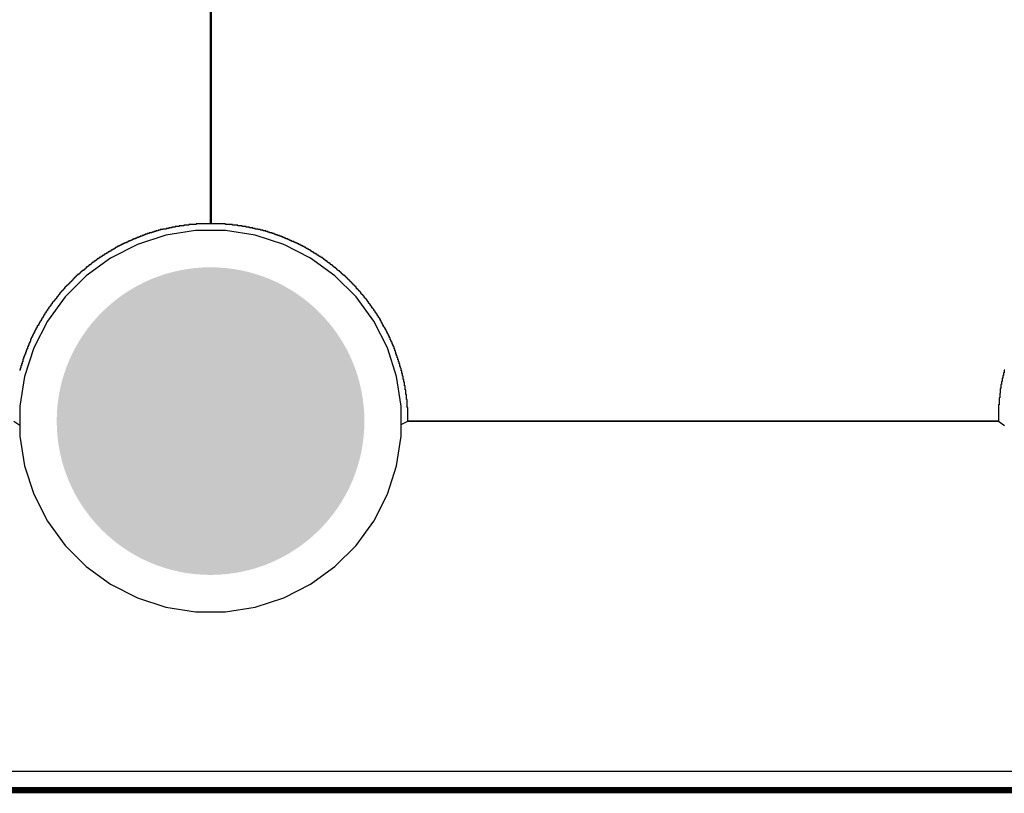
# Model space of a CAD drawing. Header units: inches. Extents: x 0 to 140, y 0 to 140.
# Tile 29 of 42: x 99 to 115, y 0 to 13. Entities that reach past the tile are written whole.
import ezdxf

# ---------------------------------------------------------------- set-up
doc = ezdxf.new("R2010")
doc.units = ezdxf.units.IN
for name, color, linetype in [('Board', 56, 'Continuous'), ('BOTTOM', 5, 'Continuous'), ('Bottom Solder', 6, 'Continuous'), ('Pad Holes', 156, 'Continuous'), ('TOP', 1, 'Continuous'), ('Top Solder', 216, 'Continuous')]:
    doc.layers.add(name, color=color, linetype=linetype)

msp = doc.modelspace()

# ---------------------------------------------------------------- hatches: boundary and pattern name
at = {"layer": 'BOTTOM'}
h = msp.add_hatch(color=5, dxfattribs=at)
edge = h.paths.add_edge_path()
edge.add_arc((102, 6), 1.5, 0, 360)
at = {"layer": 'Bottom Solder'}
h = msp.add_hatch(color=6, dxfattribs=at)
edge = h.paths.add_edge_path()
edge.add_arc((102, 6), 2.5, 0, 360)
at = {"layer": 'Pad Holes'}
h = msp.add_hatch(color=7, dxfattribs=at)
edge = h.paths.add_edge_path()
edge.add_arc((102, 6), 1.75, 0, 360)
at = {"layer": 'TOP'}
h = msp.add_hatch(color=1, dxfattribs=at)
edge = h.paths.add_edge_path()
edge.add_arc((102, 6), 1.5, 0, 360)
at = {"layer": 'Top Solder'}
h = msp.add_hatch(color=216, dxfattribs=at)
edge = h.paths.add_edge_path()
edge.add_arc((102, 6), 2.5, 0, 360)

# ---------------------------------------------------------------- linework, layer by layer
at = {"layer": 'Board', "const_width": 0.1}
msp.add_lwpolyline([(6, 0), (134, 0)], dxfattribs=at)
at = {"layer": 'BOTTOM'}
for p, q in [((101.997, 9.207), (101.997, 18.806)), ((102.008, 18.806), (102.008, 9.207)), ((101.278, 9.122), (101.225, 9.122)), ((101.225, 9.122), (101.225, 9.112)), ((101.32, 9.133), (101.278, 9.133)), ((101.278, 9.133), (101.278, 9.122)), ((101.373, 9.144), (101.32, 9.144)), ((101.32, 9.144), (101.32, 9.133)), ((101.426, 9.154), (101.373, 9.154)), ((101.373, 9.154), (101.373, 9.144)), ((101.489, 9.165), (101.426, 9.165)), ((101.426, 9.165), (101.426, 9.154)), ((101.563, 9.175), (101.489, 9.175)), ((101.489, 9.175), (101.489, 9.165)), ((101.648, 9.186), (101.563, 9.186)), ((101.563, 9.186), (101.563, 9.175)), ((101.764, 9.196), (101.648, 9.196)), ((101.648, 9.196), (101.648, 9.186)), ((102.008, 9.207), (101.764, 9.207)), ((101.764, 9.207), (101.764, 9.196)), ((102.241, 9.207), (101.997, 9.207)), ((102.241, 9.196), (102.241, 9.207)), ((102.357, 9.196), (102.241, 9.196)), ((102.357, 9.186), (102.357, 9.196)), ((102.442, 9.186), (102.357, 9.186)), ((102.442, 9.175), (102.442, 9.186)), ((102.516, 9.175), (102.442, 9.175)), ((102.516, 9.165), (102.516, 9.175)), ((102.579, 9.165), (102.516, 9.165)), ((102.579, 9.154), (102.579, 9.165)), ((102.632, 9.154), (102.579, 9.154)), ((102.632, 9.144), (102.632, 9.154)), ((102.685, 9.144), (102.632, 9.144)), ((102.685, 9.133), (102.685, 9.144)), ((102.727, 9.133), (102.685, 9.133)), ((102.727, 9.122), (102.727, 9.133)), ((102.77, 9.122), (102.727, 9.122)), ((102.77, 9.112), (102.77, 9.122)), ((100.78, 8.964), (100.748, 8.964)), ((100.748, 8.964), (100.748, 8.953)), ((100.801, 8.974), (100.78, 8.974)), ((100.78, 8.974), (100.78, 8.964)), ((100.833, 8.985), (100.801, 8.985)), ((100.801, 8.985), (100.801, 8.974)), ((100.854, 8.995), (100.833, 8.995)), ((100.833, 8.995), (100.833, 8.985)), ((100.886, 9.006), (100.854, 9.006)), ((100.854, 9.006), (100.854, 8.995)), ((100.918, 9.017), (100.886, 9.017)), ((100.886, 9.017), (100.886, 9.006)), ((100.939, 9.027), (100.918, 9.027)), ((100.918, 9.027), (100.918, 9.017)), ((100.971, 9.038), (100.939, 9.038)), ((100.939, 9.038), (100.939, 9.027)), ((101.002, 9.048), (100.971, 9.048)), ((100.971, 9.048), (100.971, 9.038)), ((101.045, 9.059), (101.002, 9.059)), ((101.002, 9.059), (101.002, 9.048)), ((101.076, 9.069), (101.045, 9.069)), ((101.045, 9.069), (101.045, 9.059)), ((101.108, 9.08), (101.076, 9.08)), ((101.076, 9.08), (101.076, 9.069)), ((101.151, 9.091), (101.108, 9.091)), ((101.108, 9.091), (101.108, 9.08)), ((101.182, 9.101), (101.151, 9.101)), ((101.151, 9.101), (101.151, 9.091)), ((101.225, 9.112), (101.182, 9.112)), ((101.182, 9.112), (101.182, 9.101)), ((102.812, 9.112), (102.77, 9.112)), ((102.812, 9.101), (102.812, 9.112)), ((102.854, 9.101), (102.812, 9.101)), ((102.854, 9.091), (102.854, 9.101)), ((102.897, 9.091), (102.854, 9.091)), ((102.897, 9.08), (102.897, 9.091)), ((102.928, 9.08), (102.897, 9.08)), ((102.928, 9.069), (102.928, 9.08)), ((102.96, 9.069), (102.928, 9.069)), ((102.96, 9.059), (102.96, 9.069)), ((103.003, 9.059), (102.96, 9.059)), ((103.003, 9.048), (103.003, 9.059)), ((103.034, 9.048), (103.003, 9.048)), ((103.034, 9.038), (103.034, 9.048)), ((103.055, 9.038), (103.034, 9.038)), ((103.055, 9.027), (103.055, 9.038)), ((103.087, 9.027), (103.055, 9.027)), ((103.087, 9.017), (103.087, 9.027)), ((103.119, 9.017), (103.087, 9.017)), ((103.119, 9.006), (103.119, 9.017)), ((103.151, 9.006), (103.119, 9.006)), ((103.151, 8.995), (103.151, 9.006)), ((103.172, 8.995), (103.151, 8.995)), ((103.172, 8.985), (103.172, 8.995)), ((103.204, 8.985), (103.172, 8.985)), ((103.204, 8.974), (103.204, 8.985)), ((103.225, 8.974), (103.204, 8.974)), ((103.225, 8.964), (103.225, 8.974)), ((103.256, 8.964), (103.225, 8.964)), ((103.256, 8.953), (103.256, 8.964)), ((100.452, 8.805), (100.431, 8.805)), ((100.431, 8.805), (100.431, 8.794)), ((100.463, 8.815), (100.452, 8.815)), ((100.452, 8.815), (100.452, 8.805)), ((100.484, 8.826), (100.463, 8.826)), ((100.463, 8.826), (100.463, 8.815)), ((100.505, 8.837), (100.484, 8.837)), ((100.484, 8.837), (100.484, 8.826)), ((100.526, 8.847), (100.505, 8.847)), ((100.505, 8.847), (100.505, 8.837)), ((100.547, 8.858), (100.526, 8.858)), ((100.526, 8.858), (100.526, 8.847)), ((100.568, 8.868), (100.547, 8.868)), ((100.547, 8.868), (100.547, 8.858)), ((100.59, 8.879), (100.568, 8.879)), ((100.568, 8.879), (100.568, 8.868)), ((100.611, 8.89), (100.59, 8.89)), ((100.59, 8.89), (100.59, 8.879)), ((100.632, 8.9), (100.611, 8.9)), ((100.611, 8.9), (100.611, 8.89)), ((100.653, 8.911), (100.632, 8.911)), ((100.632, 8.911), (100.632, 8.9)), ((100.674, 8.921), (100.653, 8.921)), ((100.653, 8.921), (100.653, 8.911)), ((100.706, 8.932), (100.674, 8.932)), ((100.674, 8.932), (100.674, 8.921)), ((100.727, 8.942), (100.706, 8.942)), ((100.706, 8.942), (100.706, 8.932)), ((100.748, 8.953), (100.727, 8.953)), ((100.727, 8.953), (100.727, 8.942)), ((103.278, 8.953), (103.256, 8.953)), ((103.278, 8.942), (103.278, 8.953)), ((103.299, 8.942), (103.278, 8.942)), ((103.299, 8.932), (103.299, 8.942)), ((103.32, 8.932), (103.299, 8.932)), ((103.32, 8.921), (103.32, 8.932)), ((103.352, 8.921), (103.32, 8.921)), ((103.352, 8.911), (103.352, 8.921)), ((103.373, 8.911), (103.352, 8.911)), ((103.373, 8.9), (103.373, 8.911)), ((103.394, 8.9), (103.373, 8.9)), ((103.394, 8.89), (103.394, 8.9)), ((103.415, 8.89), (103.394, 8.89)), ((103.415, 8.879), (103.415, 8.89)), ((103.436, 8.879), (103.415, 8.879)), ((103.436, 8.868), (103.436, 8.879)), ((103.458, 8.868), (103.436, 8.868)), ((103.458, 8.858), (103.458, 8.868)), ((103.479, 8.858), (103.458, 8.858)), ((103.479, 8.847), (103.479, 8.858)), ((103.5, 8.847), (103.479, 8.847)), ((103.5, 8.837), (103.5, 8.847)), ((103.521, 8.837), (103.5, 8.837)), ((103.521, 8.826), (103.521, 8.837)), ((103.542, 8.826), (103.521, 8.826)), ((103.542, 8.815), (103.542, 8.826)), ((103.553, 8.815), (103.542, 8.815)), ((103.553, 8.805), (103.553, 8.815)), ((103.574, 8.805), (103.553, 8.805)), ((103.574, 8.794), (103.574, 8.805)), ((100.187, 8.646), (100.177, 8.646)), ((100.177, 8.646), (100.177, 8.636)), ((100.209, 8.657), (100.187, 8.657)), ((100.187, 8.657), (100.187, 8.646)), ((100.219, 8.667), (100.209, 8.667)), ((100.209, 8.667), (100.209, 8.657)), ((100.24, 8.678), (100.219, 8.678)), ((100.219, 8.678), (100.219, 8.667)), ((100.251, 8.688), (100.24, 8.688)), ((100.24, 8.688), (100.24, 8.678)), ((100.272, 8.699), (100.251, 8.699)), ((100.251, 8.699), (100.251, 8.688)), ((100.283, 8.71), (100.272, 8.71)), ((100.272, 8.71), (100.272, 8.699)), ((100.304, 8.72), (100.283, 8.72)), ((100.283, 8.72), (100.283, 8.71)), ((100.325, 8.731), (100.304, 8.731)), ((100.304, 8.731), (100.304, 8.72)), ((100.336, 8.741), (100.325, 8.741)), ((100.325, 8.741), (100.325, 8.731)), ((100.357, 8.752), (100.336, 8.752)), ((100.336, 8.752), (100.336, 8.741)), ((100.378, 8.763), (100.357, 8.763)), ((100.357, 8.763), (100.357, 8.752)), ((100.389, 8.773), (100.378, 8.773)), ((100.378, 8.773), (100.378, 8.763)), ((100.41, 8.784), (100.389, 8.784)), ((100.389, 8.784), (100.389, 8.773)), ((100.431, 8.794), (100.41, 8.794)), ((100.41, 8.794), (100.41, 8.784)), ((103.595, 8.794), (103.574, 8.794)), ((103.595, 8.784), (103.595, 8.794)), ((103.616, 8.784), (103.595, 8.784)), ((103.616, 8.773), (103.616, 8.784)), ((103.627, 8.773), (103.616, 8.773)), ((103.627, 8.763), (103.627, 8.773)), ((103.648, 8.763), (103.627, 8.763)), ((103.648, 8.752), (103.648, 8.763)), ((103.669, 8.752), (103.648, 8.752)), ((103.669, 8.741), (103.669, 8.752)), ((103.68, 8.741), (103.669, 8.741)), ((103.68, 8.731), (103.68, 8.741)), ((103.701, 8.731), (103.68, 8.731)), ((103.701, 8.72), (103.701, 8.731)), ((103.722, 8.72), (103.701, 8.72)), ((103.722, 8.71), (103.722, 8.72)), ((103.733, 8.71), (103.722, 8.71)), ((103.733, 8.699), (103.733, 8.71)), ((103.754, 8.699), (103.733, 8.699)), ((103.754, 8.688), (103.754, 8.699)), ((103.764, 8.688), (103.754, 8.688)), ((103.764, 8.678), (103.764, 8.688)), ((103.786, 8.678), (103.764, 8.678)), ((103.786, 8.667), (103.786, 8.678)), ((103.796, 8.667), (103.786, 8.667)), ((103.796, 8.657), (103.796, 8.667)), ((103.817, 8.657), (103.796, 8.657)), ((103.817, 8.646), (103.817, 8.657)), ((103.828, 8.646), (103.817, 8.646)), ((103.828, 8.636), (103.828, 8.646)), ((99.976, 8.487), (99.965, 8.487)), ((99.965, 8.487), (99.965, 8.477)), ((99.986, 8.498), (99.976, 8.498)), ((99.976, 8.498), (99.976, 8.487)), ((100.008, 8.509), (99.986, 8.509)), ((99.986, 8.509), (99.986, 8.498)), ((100.018, 8.519), (100.008, 8.519)), ((100.008, 8.519), (100.008, 8.509)), ((100.029, 8.53), (100.018, 8.53)), ((100.018, 8.53), (100.018, 8.519)), ((100.05, 8.54), (100.029, 8.54)), ((100.029, 8.54), (100.029, 8.53)), ((100.06, 8.551), (100.05, 8.551)), ((100.05, 8.551), (100.05, 8.54)), ((100.071, 8.561), (100.06, 8.561)), ((100.06, 8.561), (100.06, 8.551)), ((100.082, 8.572), (100.071, 8.572)), ((100.071, 8.572), (100.071, 8.561)), ((100.103, 8.583), (100.082, 8.583)), ((100.082, 8.583), (100.082, 8.572)), ((100.113, 8.593), (100.103, 8.593)), ((100.103, 8.593), (100.103, 8.583)), ((100.135, 8.604), (100.113, 8.604)), ((100.113, 8.604), (100.113, 8.593)), ((100.145, 8.614), (100.135, 8.614)), ((100.135, 8.614), (100.135, 8.604)), ((100.156, 8.625), (100.145, 8.625)), ((100.145, 8.625), (100.145, 8.614)), ((100.177, 8.636), (100.156, 8.636)), ((100.156, 8.636), (100.156, 8.625)), ((103.839, 8.636), (103.828, 8.636)), ((103.839, 8.625), (103.839, 8.636)), ((103.86, 8.625), (103.839, 8.625)), ((103.86, 8.614), (103.86, 8.625)), ((103.87, 8.614), (103.86, 8.614)), ((103.87, 8.604), (103.87, 8.614)), ((103.891, 8.604), (103.87, 8.604)), ((103.891, 8.593), (103.891, 8.604)), ((103.902, 8.593), (103.891, 8.593)), ((103.902, 8.583), (103.902, 8.593)), ((103.913, 8.583), (103.902, 8.583)), ((103.913, 8.572), (103.913, 8.583)), ((103.934, 8.572), (103.913, 8.572)), ((103.934, 8.561), (103.934, 8.572)), ((103.944, 8.561), (103.934, 8.561)), ((103.944, 8.551), (103.944, 8.561)), ((103.955, 8.551), (103.944, 8.551)), ((103.955, 8.54), (103.955, 8.551)), ((103.976, 8.54), (103.955, 8.54)), ((103.976, 8.53), (103.976, 8.54)), ((103.987, 8.53), (103.976, 8.53)), ((103.987, 8.519), (103.987, 8.53)), ((103.997, 8.519), (103.987, 8.519)), ((103.997, 8.509), (103.997, 8.519)), ((104.008, 8.509), (103.997, 8.509)), ((104.008, 8.498), (104.008, 8.509)), ((104.029, 8.498), (104.008, 8.498)), ((104.029, 8.487), (104.029, 8.498)), ((104.04, 8.487), (104.029, 8.487)), ((104.04, 8.477), (104.04, 8.487)), ((99.796, 8.329), (99.785, 8.329)), ((99.785, 8.329), (99.785, 8.318)), ((99.807, 8.339), (99.796, 8.339)), ((99.796, 8.339), (99.796, 8.329)), ((99.817, 8.35), (99.807, 8.35)), ((99.807, 8.35), (99.807, 8.339)), ((99.828, 8.36), (99.817, 8.36)), ((99.817, 8.36), (99.817, 8.35)), ((99.838, 8.371), (99.828, 8.371)), ((99.828, 8.371), (99.828, 8.36)), ((99.859, 8.382), (99.838, 8.382)), ((99.838, 8.382), (99.838, 8.371)), ((99.87, 8.392), (99.859, 8.392)), ((99.859, 8.392), (99.859, 8.382)), ((99.881, 8.403), (99.87, 8.403)), ((99.87, 8.403), (99.87, 8.392)), ((99.891, 8.413), (99.881, 8.413)), ((99.881, 8.413), (99.881, 8.403)), ((99.902, 8.424), (99.891, 8.424)), ((99.891, 8.424), (99.891, 8.413)), ((99.912, 8.435), (99.902, 8.435)), ((99.902, 8.435), (99.902, 8.424)), ((99.923, 8.445), (99.912, 8.445)), ((99.912, 8.445), (99.912, 8.435)), ((99.944, 8.456), (99.923, 8.456)), ((99.923, 8.456), (99.923, 8.445)), ((99.955, 8.466), (99.944, 8.466)), ((99.944, 8.466), (99.944, 8.456)), ((99.965, 8.477), (99.955, 8.477)), ((99.955, 8.477), (99.955, 8.466)), ((104.05, 8.477), (104.04, 8.477)), ((104.05, 8.466), (104.05, 8.477)), ((104.061, 8.466), (104.05, 8.466)), ((104.061, 8.456), (104.061, 8.466)), ((104.071, 8.456), (104.061, 8.456)), ((104.071, 8.445), (104.071, 8.456)), ((104.093, 8.445), (104.071, 8.445)), ((104.093, 8.435), (104.093, 8.445)), ((104.103, 8.435), (104.093, 8.435)), ((104.103, 8.424), (104.103, 8.435)), ((104.114, 8.424), (104.103, 8.424)), ((104.114, 8.413), (104.114, 8.424)), ((104.124, 8.413), (104.114, 8.413)), ((104.124, 8.403), (104.124, 8.413)), ((104.135, 8.403), (104.124, 8.403)), ((104.135, 8.392), (104.135, 8.403)), ((104.145, 8.392), (104.135, 8.392)), ((104.145, 8.382), (104.145, 8.392)), ((104.156, 8.382), (104.145, 8.382)), ((104.156, 8.371), (104.156, 8.382)), ((104.177, 8.371), (104.156, 8.371)), ((104.177, 8.36), (104.177, 8.371)), ((104.188, 8.36), (104.177, 8.36)), ((104.188, 8.35), (104.188, 8.36)), ((104.198, 8.35), (104.188, 8.35)), ((104.198, 8.339), (104.198, 8.35)), ((104.209, 8.339), (104.198, 8.339)), ((104.209, 8.329), (104.209, 8.339)), ((104.22, 8.329), (104.209, 8.329)), ((104.22, 8.318), (104.22, 8.329)), ((99.637, 8.17), (99.627, 8.17)), ((99.627, 8.17), (99.627, 8.149)), ((99.648, 8.181), (99.637, 8.181)), ((99.637, 8.181), (99.637, 8.17)), ((99.658, 8.191), (99.648, 8.191)), ((99.648, 8.191), (99.648, 8.181)), ((99.669, 8.202), (99.658, 8.202)), ((99.658, 8.202), (99.658, 8.191)), ((99.68, 8.212), (99.669, 8.212)), ((99.669, 8.212), (99.669, 8.202)), ((99.69, 8.223), (99.68, 8.223)), ((99.68, 8.223), (99.68, 8.212)), ((99.701, 8.233), (99.69, 8.233)), ((99.69, 8.233), (99.69, 8.223)), ((99.711, 8.244), (99.701, 8.244)), ((99.701, 8.244), (99.701, 8.233)), ((99.722, 8.255), (99.711, 8.255)), ((99.711, 8.255), (99.711, 8.244)), ((99.732, 8.265), (99.722, 8.265)), ((99.722, 8.265), (99.722, 8.255)), ((99.743, 8.276), (99.732, 8.276)), ((99.732, 8.276), (99.732, 8.265)), ((99.754, 8.286), (99.743, 8.286)), ((99.743, 8.286), (99.743, 8.276)), ((99.764, 8.297), (99.754, 8.297)), ((99.754, 8.297), (99.754, 8.286)), ((99.775, 8.308), (99.764, 8.308)), ((99.764, 8.308), (99.764, 8.297)), ((99.785, 8.318), (99.775, 8.318)), ((99.775, 8.318), (99.775, 8.308)), ((104.23, 8.318), (104.22, 8.318)), ((104.23, 8.308), (104.23, 8.318)), ((104.241, 8.308), (104.23, 8.308)), ((104.241, 8.297), (104.241, 8.308)), ((104.251, 8.297), (104.241, 8.297)), ((104.251, 8.286), (104.251, 8.297)), ((104.262, 8.286), (104.251, 8.286)), ((104.262, 8.276), (104.262, 8.286)), ((104.272, 8.276), (104.262, 8.276)), ((104.272, 8.265), (104.272, 8.276)), ((104.283, 8.265), (104.272, 8.265)), ((104.283, 8.255), (104.283, 8.265)), ((104.294, 8.255), (104.283, 8.255)), ((104.294, 8.244), (104.294, 8.255)), ((104.304, 8.244), (104.294, 8.244)), ((104.304, 8.233), (104.304, 8.244)), ((104.315, 8.233), (104.304, 8.233)), ((104.315, 8.223), (104.315, 8.233)), ((104.325, 8.223), (104.315, 8.223)), ((104.325, 8.212), (104.325, 8.223)), ((104.336, 8.212), (104.325, 8.212)), ((104.336, 8.202), (104.336, 8.212)), ((104.347, 8.202), (104.336, 8.202)), ((104.347, 8.191), (104.347, 8.202)), ((104.357, 8.191), (104.347, 8.191)), ((104.357, 8.181), (104.357, 8.191)), ((104.368, 8.181), (104.357, 8.181)), ((104.368, 8.159), (104.368, 8.181)), ((99.5, 8.001), (99.489, 8.001)), ((99.489, 8.001), (99.489, 7.99)), ((99.51, 8.022), (99.5, 8.022)), ((99.5, 8.022), (99.5, 8.001)), ((99.521, 8.032), (99.51, 8.032)), ((99.51, 8.032), (99.51, 8.022)), ((99.531, 8.043), (99.521, 8.043)), ((99.521, 8.043), (99.521, 8.032)), ((99.542, 8.054), (99.531, 8.054)), ((99.531, 8.054), (99.531, 8.043)), ((99.553, 8.064), (99.542, 8.064)), ((99.542, 8.064), (99.542, 8.054)), ((99.563, 8.085), (99.553, 8.085)), ((99.553, 8.085), (99.553, 8.064)), ((99.574, 8.096), (99.563, 8.096)), ((99.563, 8.096), (99.563, 8.085)), ((99.584, 8.106), (99.574, 8.106)), ((99.574, 8.106), (99.574, 8.096)), ((99.595, 8.117), (99.584, 8.117)), ((99.584, 8.117), (99.584, 8.106)), ((99.605, 8.128), (99.595, 8.128)), ((99.595, 8.128), (99.595, 8.117)), ((99.616, 8.138), (99.605, 8.138)), ((99.605, 8.138), (99.605, 8.128)), ((99.627, 8.149), (99.616, 8.149)), ((99.616, 8.149), (99.616, 8.138)), ((104.378, 8.159), (104.368, 8.159)), ((104.378, 8.149), (104.378, 8.159)), ((104.389, 8.149), (104.378, 8.149)), ((104.389, 8.138), (104.389, 8.149)), ((104.399, 8.138), (104.389, 8.138)), ((104.399, 8.128), (104.399, 8.138)), ((104.41, 8.128), (104.399, 8.128)), ((104.41, 8.117), (104.41, 8.128)), ((104.421, 8.117), (104.41, 8.117)), ((104.421, 8.106), (104.421, 8.117)), ((104.431, 8.106), (104.421, 8.106)), ((104.431, 8.096), (104.431, 8.106)), ((104.442, 8.096), (104.431, 8.096)), ((104.442, 8.075), (104.442, 8.096)), ((104.452, 8.075), (104.442, 8.075)), ((104.452, 8.064), (104.452, 8.075)), ((104.463, 8.064), (104.452, 8.064)), ((104.463, 8.054), (104.463, 8.064)), ((104.474, 8.054), (104.463, 8.054)), ((104.474, 8.043), (104.474, 8.054)), ((104.484, 8.043), (104.474, 8.043)), ((104.484, 8.032), (104.484, 8.043)), ((104.495, 8.032), (104.484, 8.032)), ((104.495, 8.011), (104.495, 8.032)), ((104.505, 8.011), (104.495, 8.011)), ((104.505, 8.001), (104.505, 8.011)), ((104.516, 8.001), (104.505, 8.001)), ((104.516, 7.99), (104.516, 8.001)), ((99.383, 7.852), (99.373, 7.852)), ((99.373, 7.852), (99.373, 7.831)), ((99.394, 7.863), (99.383, 7.863)), ((99.383, 7.863), (99.383, 7.852)), ((99.404, 7.874), (99.394, 7.874)), ((99.394, 7.874), (99.394, 7.863)), ((99.415, 7.895), (99.404, 7.895)), ((99.404, 7.895), (99.404, 7.874)), ((99.426, 7.905), (99.415, 7.905)), ((99.415, 7.905), (99.415, 7.895)), ((99.436, 7.927), (99.426, 7.927)), ((99.426, 7.927), (99.426, 7.905)), ((99.447, 7.937), (99.436, 7.937)), ((99.436, 7.937), (99.436, 7.927)), ((99.457, 7.948), (99.447, 7.948)), ((99.447, 7.948), (99.447, 7.937)), ((99.468, 7.958), (99.457, 7.958)), ((99.457, 7.958), (99.457, 7.948)), ((99.478, 7.979), (99.468, 7.979)), ((99.468, 7.979), (99.468, 7.958)), ((99.489, 7.99), (99.478, 7.99)), ((99.478, 7.99), (99.478, 7.979)), ((104.526, 7.99), (104.516, 7.99)), ((104.526, 7.979), (104.526, 7.99)), ((104.537, 7.979), (104.526, 7.979)), ((104.537, 7.958), (104.537, 7.979)), ((104.548, 7.958), (104.537, 7.958)), ((104.548, 7.948), (104.548, 7.958)), ((104.558, 7.948), (104.548, 7.948)), ((104.558, 7.937), (104.558, 7.948)), ((104.569, 7.937), (104.558, 7.937)), ((104.569, 7.916), (104.569, 7.937)), ((104.579, 7.916), (104.569, 7.916)), ((104.579, 7.905), (104.579, 7.916)), ((104.59, 7.905), (104.579, 7.905)), ((104.59, 7.895), (104.59, 7.905)), ((104.601, 7.895), (104.59, 7.895)), ((104.601, 7.874), (104.601, 7.895)), ((104.611, 7.874), (104.601, 7.874)), ((104.611, 7.863), (104.611, 7.874)), ((104.622, 7.863), (104.611, 7.863)), ((104.622, 7.842), (104.622, 7.863)), ((104.632, 7.842), (104.622, 7.842)), ((104.632, 7.831), (104.632, 7.842)), ((99.277, 7.683), (99.267, 7.683)), ((99.267, 7.683), (99.267, 7.673)), ((99.288, 7.704), (99.277, 7.704)), ((99.277, 7.704), (99.277, 7.683)), ((99.299, 7.725), (99.288, 7.725)), ((99.288, 7.725), (99.288, 7.704)), ((99.309, 7.736), (99.299, 7.736)), ((99.299, 7.736), (99.299, 7.725)), ((99.32, 7.757), (99.309, 7.757)), ((99.309, 7.757), (99.309, 7.736)), ((99.33, 7.768), (99.32, 7.768)), ((99.32, 7.768), (99.32, 7.757)), ((99.341, 7.789), (99.33, 7.789)), ((99.33, 7.789), (99.33, 7.768)), ((99.351, 7.8), (99.341, 7.8)), ((99.341, 7.8), (99.341, 7.789)), ((99.362, 7.821), (99.351, 7.821)), ((99.351, 7.821), (99.351, 7.8)), ((99.373, 7.831), (99.362, 7.831)), ((99.362, 7.831), (99.362, 7.821)), ((104.643, 7.831), (104.632, 7.831)), ((104.643, 7.821), (104.643, 7.831)), ((104.653, 7.821), (104.643, 7.821)), ((104.653, 7.8), (104.653, 7.821)), ((104.664, 7.8), (104.653, 7.8)), ((104.664, 7.789), (104.664, 7.8)), ((104.675, 7.789), (104.664, 7.789)), ((104.675, 7.768), (104.675, 7.789)), ((104.685, 7.768), (104.675, 7.768)), ((104.685, 7.757), (104.685, 7.768)), ((104.696, 7.757), (104.685, 7.757)), ((104.696, 7.736), (104.696, 7.757)), ((104.706, 7.736), (104.696, 7.736)), ((104.706, 7.715), (104.706, 7.736)), ((104.717, 7.715), (104.706, 7.715)), ((104.717, 7.704), (104.717, 7.715)), ((104.728, 7.704), (104.717, 7.704)), ((104.728, 7.683), (104.728, 7.704)), ((104.738, 7.683), (104.728, 7.683)), ((104.738, 7.673), (104.738, 7.683)), ((99.182, 7.524), (99.172, 7.524)), ((99.172, 7.524), (99.172, 7.503)), ((99.193, 7.546), (99.182, 7.546)), ((99.182, 7.546), (99.182, 7.524)), ((99.203, 7.556), (99.193, 7.556)), ((99.193, 7.556), (99.193, 7.546)), ((99.214, 7.577), (99.203, 7.577)), ((99.203, 7.577), (99.203, 7.556)), ((99.224, 7.598), (99.214, 7.598)), ((99.214, 7.598), (99.214, 7.577)), ((99.235, 7.62), (99.224, 7.62)), ((99.224, 7.62), (99.224, 7.598)), ((99.246, 7.63), (99.235, 7.63)), ((99.235, 7.63), (99.235, 7.62)), ((99.256, 7.651), (99.246, 7.651)), ((99.246, 7.651), (99.246, 7.63)), ((99.267, 7.673), (99.256, 7.673)), ((99.256, 7.673), (99.256, 7.651)), ((104.749, 7.673), (104.738, 7.673)), ((104.749, 7.651), (104.749, 7.673)), ((104.759, 7.651), (104.749, 7.651)), ((104.759, 7.63), (104.759, 7.651)), ((104.77, 7.63), (104.759, 7.63)), ((104.77, 7.62), (104.77, 7.63)), ((104.78, 7.62), (104.77, 7.62)), ((104.78, 7.598), (104.78, 7.62)), ((104.791, 7.598), (104.78, 7.598)), ((104.791, 7.577), (104.791, 7.598)), ((104.802, 7.577), (104.791, 7.577)), ((104.802, 7.556), (104.802, 7.577)), ((104.812, 7.556), (104.802, 7.556)), ((104.812, 7.535), (104.812, 7.556)), ((104.823, 7.535), (104.812, 7.535)), ((104.823, 7.524), (104.823, 7.535)), ((104.833, 7.524), (104.823, 7.524)), ((104.833, 7.503), (104.833, 7.524)), ((99.108, 7.376), (99.097, 7.376)), ((99.097, 7.376), (99.097, 7.355)), ((99.119, 7.397), (99.108, 7.397)), ((99.108, 7.397), (99.108, 7.376)), ((99.129, 7.419), (99.119, 7.419)), ((99.119, 7.419), (99.119, 7.397)), ((99.14, 7.44), (99.129, 7.44)), ((99.129, 7.44), (99.129, 7.419)), ((99.15, 7.461), (99.14, 7.461)), ((99.14, 7.461), (99.14, 7.44)), ((99.161, 7.482), (99.15, 7.482)), ((99.15, 7.482), (99.15, 7.461)), ((99.172, 7.503), (99.161, 7.503)), ((99.161, 7.503), (99.161, 7.482)), ((104.844, 7.503), (104.833, 7.503)), ((104.844, 7.482), (104.844, 7.503)), ((104.855, 7.482), (104.844, 7.482)), ((104.855, 7.461), (104.855, 7.482)), ((104.865, 7.461), (104.855, 7.461)), ((104.865, 7.44), (104.865, 7.461)), ((104.876, 7.44), (104.865, 7.44)), ((104.876, 7.419), (104.876, 7.44)), ((104.886, 7.419), (104.876, 7.419)), ((104.886, 7.397), (104.886, 7.419)), ((104.897, 7.397), (104.886, 7.397)), ((104.897, 7.376), (104.897, 7.397)), ((104.907, 7.376), (104.897, 7.376)), ((104.907, 7.355), (104.907, 7.376)), ((99.034, 7.207), (99.023, 7.207)), ((99.023, 7.207), (99.023, 7.175)), ((99.045, 7.228), (99.034, 7.228)), ((99.034, 7.228), (99.034, 7.207)), ((99.055, 7.26), (99.045, 7.26)), ((99.045, 7.26), (99.045, 7.228)), ((99.066, 7.281), (99.055, 7.281)), ((99.055, 7.281), (99.055, 7.26)), ((99.076, 7.302), (99.066, 7.302)), ((99.066, 7.302), (99.066, 7.281)), ((99.087, 7.334), (99.076, 7.334)), ((99.076, 7.334), (99.076, 7.302)), ((99.097, 7.355), (99.087, 7.355)), ((99.087, 7.355), (99.087, 7.334)), ((104.918, 7.355), (104.907, 7.355)), ((104.918, 7.323), (104.918, 7.355)), ((104.929, 7.323), (104.918, 7.323)), ((104.929, 7.302), (104.929, 7.323)), ((104.939, 7.302), (104.929, 7.302)), ((104.939, 7.281), (104.939, 7.302)), ((104.95, 7.281), (104.939, 7.281)), ((104.95, 7.249), (104.95, 7.281)), ((104.96, 7.249), (104.95, 7.249)), ((104.96, 7.228), (104.96, 7.249)), ((104.971, 7.228), (104.96, 7.228)), ((104.971, 7.207), (104.971, 7.228)), ((104.981, 7.207), (104.971, 7.207)), ((104.981, 7.175), (104.981, 7.207)), ((98.981, 7.069), (98.97, 7.069)), ((98.97, 7.069), (98.97, 7.038)), ((98.992, 7.09), (98.981, 7.09)), ((98.981, 7.09), (98.981, 7.069)), ((99.002, 7.122), (98.992, 7.122)), ((98.992, 7.122), (98.992, 7.09)), ((99.013, 7.154), (99.002, 7.154)), ((99.002, 7.154), (99.002, 7.122)), ((99.023, 7.175), (99.013, 7.175)), ((99.013, 7.175), (99.013, 7.154)), ((104.992, 7.175), (104.981, 7.175)), ((104.992, 7.143), (104.992, 7.175)), ((105.003, 7.143), (104.992, 7.143)), ((105.003, 7.122), (105.003, 7.143)), ((105.013, 7.122), (105.003, 7.122)), ((105.013, 7.09), (105.013, 7.122)), ((105.024, 7.09), (105.013, 7.09)), ((105.024, 7.059), (105.024, 7.09)), ((105.034, 7.059), (105.024, 7.059)), ((105.034, 7.027), (105.034, 7.059)), ((98.928, 6.9), (98.918, 6.9)), ((98.918, 6.9), (98.918, 6.858)), ((98.939, 6.932), (98.928, 6.932)), ((98.928, 6.932), (98.928, 6.9)), ((98.949, 6.963), (98.939, 6.963)), ((98.939, 6.963), (98.939, 6.932)), ((98.96, 7.006), (98.949, 7.006)), ((98.949, 7.006), (98.949, 6.963)), ((98.97, 7.038), (98.96, 7.038)), ((98.96, 7.038), (98.96, 7.006)), ((105.045, 7.027), (105.034, 7.027)), ((105.045, 6.995), (105.045, 7.027)), ((105.056, 6.995), (105.045, 6.995)), ((105.056, 6.963), (105.056, 6.995)), ((105.066, 6.963), (105.056, 6.963)), ((105.066, 6.932), (105.066, 6.963)), ((105.077, 6.932), (105.066, 6.932)), ((105.077, 6.889), (105.077, 6.932)), ((105.087, 6.889), (105.077, 6.889)), ((105.087, 6.858), (105.087, 6.889)), ((98.907, 6.826), (98.896, 6.826)), ((98.918, 6.858), (98.907, 6.858)), ((98.907, 6.858), (98.907, 6.826)), ((105.098, 6.858), (105.087, 6.858)), ((105.098, 6.815), (105.098, 6.858)), ((105.108, 6.815), (105.098, 6.815)), ((105.108, 6.773), (105.108, 6.815)), ((105.119, 6.773), (105.108, 6.773)), ((105.119, 6.731), (105.119, 6.773)), ((105.13, 6.731), (105.119, 6.731)), ((105.13, 6.678), (105.13, 6.731)), ((114.887, 6.741), (114.876, 6.741)), ((114.876, 6.741), (114.876, 6.699)), ((114.898, 6.784), (114.887, 6.784)), ((114.887, 6.784), (114.887, 6.741)), ((114.908, 6.826), (114.898, 6.826)), ((114.898, 6.826), (114.898, 6.784)), ((105.14, 6.678), (105.13, 6.678)), ((105.14, 6.635), (105.14, 6.678)), ((105.151, 6.635), (105.14, 6.635)), ((105.151, 6.572), (105.151, 6.635)), ((105.161, 6.572), (105.151, 6.572)), ((105.161, 6.508), (105.161, 6.572)), ((114.855, 6.593), (114.845, 6.593)), ((114.845, 6.593), (114.845, 6.53)), ((114.866, 6.646), (114.855, 6.646)), ((114.855, 6.646), (114.855, 6.593)), ((114.876, 6.699), (114.866, 6.699)), ((114.866, 6.699), (114.866, 6.646)), ((105.172, 6.508), (105.161, 6.508)), ((105.172, 6.434), (105.172, 6.508)), ((105.183, 6.434), (105.172, 6.434)), ((105.183, 6.35), (105.183, 6.434)), ((114.834, 6.456), (114.824, 6.456)), ((114.824, 6.456), (114.824, 6.381)), ((114.845, 6.53), (114.834, 6.53)), ((114.834, 6.53), (114.834, 6.456)), ((105.193, 6.35), (105.183, 6.35)), ((105.193, 6.223), (105.193, 6.35)), ((114.813, 6.265), (114.802, 6.265)), ((114.802, 6.265), (114.802, 6)), ((114.824, 6.381), (114.813, 6.381)), ((114.813, 6.381), (114.813, 6.265)), ((105.204, 6.223), (105.193, 6.223)), ((105.204, 6), (105.204, 6.223)), ((98.801, 6), (98.9, 5.933)), ((98.9, 5.933), (98.9, 5.756)), ((105.1, 5.944), (105.204, 6)), ((105.1, 5.756), (105.1, 5.944)), ((114.802, 6), (105.204, 6)), ((105.204, 6), (105.227, 6)), ((105.227, 6), (114.773, 6)), ((114.773, 6), (114.802, 6)), ((114.802, 6), (114.9, 5.93)), ((98.9, 5.756), (98.976, 5.274)), ((105.024, 5.274), (105.1, 5.756)), ((98.976, 5.274), (99.127, 4.81)), ((104.873, 4.81), (105.024, 5.274)), ((99.127, 4.81), (99.349, 4.375)), ((104.651, 4.375), (104.873, 4.81)), ((99.349, 4.375), (99.635, 3.98)), ((104.365, 3.98), (104.651, 4.375)), ((99.635, 3.98), (99.981, 3.635)), ((104.02, 3.635), (104.365, 3.98)), ((99.981, 3.635), (100.375, 3.348)), ((103.625, 3.348), (104.02, 3.635)), ((100.375, 3.348), (100.81, 3.127)), ((103.19, 3.127), (103.625, 3.348)), ((100.81, 3.127), (101.274, 2.976)), ((102.726, 2.976), (103.19, 3.127)), ((101.274, 2.976), (101.756, 2.9)), ((101.756, 2.9), (102.244, 2.9)), ((102.244, 2.9), (102.726, 2.976)), ((134.28, 0.306), (5.72, 0.306))]:
    msp.add_line(p, q, dxfattribs=at)
at = {"layer": 'Bottom Solder'}
for p, q in [((101.997, 9.207), (101.997, 18.806)), ((102.241, 9.207), (101.997, 9.207)), ((102.241, 9.196), (102.241, 9.207)), ((102.357, 9.196), (102.241, 9.196)), ((102.357, 9.186), (102.357, 9.196)), ((102.442, 9.186), (102.357, 9.186)), ((102.442, 9.175), (102.442, 9.186)), ((102.516, 9.175), (102.442, 9.175)), ((102.516, 9.165), (102.516, 9.175)), ((102.579, 9.165), (102.516, 9.165)), ((102.579, 9.154), (102.579, 9.165)), ((102.632, 9.154), (102.579, 9.154)), ((102.632, 9.144), (102.632, 9.154)), ((102.685, 9.144), (102.632, 9.144)), ((102.685, 9.133), (102.685, 9.144)), ((102.727, 9.133), (102.685, 9.133)), ((102.727, 9.122), (102.727, 9.133)), ((102.77, 9.122), (102.727, 9.122)), ((102.77, 9.112), (102.77, 9.122)), ((102.812, 9.112), (102.77, 9.112)), ((102.812, 9.101), (102.812, 9.112)), ((102.854, 9.101), (102.812, 9.101)), ((102.854, 9.091), (102.854, 9.101)), ((102.897, 9.091), (102.854, 9.091)), ((102.897, 9.08), (102.897, 9.091)), ((102.928, 9.08), (102.897, 9.08)), ((102.928, 9.069), (102.928, 9.08)), ((102.96, 9.069), (102.928, 9.069)), ((102.96, 9.059), (102.96, 9.069)), ((103.003, 9.059), (102.96, 9.059)), ((103.003, 9.048), (103.003, 9.059)), ((103.034, 9.048), (103.003, 9.048)), ((103.034, 9.038), (103.034, 9.048)), ((103.055, 9.038), (103.034, 9.038)), ((103.055, 9.027), (103.055, 9.038)), ((103.087, 9.027), (103.055, 9.027)), ((103.087, 9.017), (103.087, 9.027)), ((103.119, 9.017), (103.087, 9.017)), ((103.119, 9.006), (103.119, 9.017)), ((103.151, 9.006), (103.119, 9.006)), ((103.151, 8.995), (103.151, 9.006)), ((103.172, 8.995), (103.151, 8.995)), ((103.172, 8.985), (103.172, 8.995)), ((103.204, 8.985), (103.172, 8.985)), ((103.204, 8.974), (103.204, 8.985)), ((103.225, 8.974), (103.204, 8.974)), ((103.225, 8.964), (103.225, 8.974)), ((103.256, 8.964), (103.225, 8.964)), ((103.256, 8.953), (103.256, 8.964)), ((103.278, 8.953), (103.256, 8.953)), ((103.278, 8.942), (103.278, 8.953)), ((103.299, 8.942), (103.278, 8.942)), ((103.299, 8.932), (103.299, 8.942)), ((103.32, 8.932), (103.299, 8.932)), ((103.32, 8.921), (103.32, 8.932)), ((103.352, 8.921), (103.32, 8.921)), ((103.352, 8.911), (103.352, 8.921)), ((103.373, 8.911), (103.352, 8.911)), ((103.373, 8.9), (103.373, 8.911)), ((103.394, 8.9), (103.373, 8.9)), ((103.394, 8.89), (103.394, 8.9)), ((103.415, 8.89), (103.394, 8.89)), ((103.415, 8.879), (103.415, 8.89)), ((103.436, 8.879), (103.415, 8.879)), ((103.436, 8.868), (103.436, 8.879)), ((103.458, 8.868), (103.436, 8.868)), ((103.458, 8.858), (103.458, 8.868)), ((103.479, 8.858), (103.458, 8.858)), ((103.479, 8.847), (103.479, 8.858)), ((103.5, 8.847), (103.479, 8.847)), ((103.5, 8.837), (103.5, 8.847)), ((103.521, 8.837), (103.5, 8.837)), ((103.521, 8.826), (103.521, 8.837)), ((103.542, 8.826), (103.521, 8.826)), ((103.542, 8.815), (103.542, 8.826)), ((103.553, 8.815), (103.542, 8.815)), ((103.553, 8.805), (103.553, 8.815)), ((103.574, 8.805), (103.553, 8.805)), ((103.574, 8.794), (103.574, 8.805)), ((103.595, 8.794), (103.574, 8.794)), ((103.595, 8.784), (103.595, 8.794)), ((103.616, 8.784), (103.595, 8.784)), ((103.616, 8.773), (103.616, 8.784)), ((103.627, 8.773), (103.616, 8.773)), ((103.627, 8.763), (103.627, 8.773)), ((103.648, 8.763), (103.627, 8.763)), ((103.648, 8.752), (103.648, 8.763)), ((103.669, 8.752), (103.648, 8.752)), ((103.669, 8.741), (103.669, 8.752)), ((103.68, 8.741), (103.669, 8.741)), ((103.68, 8.731), (103.68, 8.741)), ((103.701, 8.731), (103.68, 8.731)), ((103.701, 8.72), (103.701, 8.731)), ((103.722, 8.72), (103.701, 8.72)), ((103.722, 8.71), (103.722, 8.72)), ((103.733, 8.71), (103.722, 8.71)), ((103.733, 8.699), (103.733, 8.71)), ((103.754, 8.699), (103.733, 8.699)), ((103.754, 8.688), (103.754, 8.699)), ((103.764, 8.688), (103.754, 8.688)), ((103.764, 8.678), (103.764, 8.688)), ((103.786, 8.678), (103.764, 8.678)), ((103.786, 8.667), (103.786, 8.678)), ((103.796, 8.667), (103.786, 8.667)), ((103.796, 8.657), (103.796, 8.667)), ((103.817, 8.657), (103.796, 8.657)), ((103.817, 8.646), (103.817, 8.657)), ((103.828, 8.646), (103.817, 8.646)), ((103.828, 8.636), (103.828, 8.646)), ((103.839, 8.636), (103.828, 8.636)), ((103.839, 8.625), (103.839, 8.636)), ((103.86, 8.625), (103.839, 8.625)), ((103.86, 8.614), (103.86, 8.625)), ((103.87, 8.614), (103.86, 8.614)), ((103.87, 8.604), (103.87, 8.614)), ((103.891, 8.604), (103.87, 8.604)), ((103.891, 8.593), (103.891, 8.604)), ((103.902, 8.593), (103.891, 8.593)), ((103.902, 8.583), (103.902, 8.593)), ((103.913, 8.583), (103.902, 8.583)), ((103.913, 8.572), (103.913, 8.583)), ((103.934, 8.572), (103.913, 8.572)), ((103.934, 8.561), (103.934, 8.572)), ((103.944, 8.561), (103.934, 8.561)), ((103.944, 8.551), (103.944, 8.561)), ((103.955, 8.551), (103.944, 8.551)), ((103.955, 8.54), (103.955, 8.551)), ((103.976, 8.54), (103.955, 8.54)), ((103.976, 8.53), (103.976, 8.54)), ((103.987, 8.53), (103.976, 8.53)), ((103.987, 8.519), (103.987, 8.53)), ((103.997, 8.519), (103.987, 8.519)), ((103.997, 8.509), (103.997, 8.519)), ((104.008, 8.509), (103.997, 8.509)), ((104.008, 8.498), (104.008, 8.509)), ((104.029, 8.498), (104.008, 8.498)), ((104.029, 8.487), (104.029, 8.498)), ((104.04, 8.487), (104.029, 8.487)), ((104.04, 8.477), (104.04, 8.487)), ((104.05, 8.477), (104.04, 8.477)), ((104.05, 8.466), (104.05, 8.477)), ((104.061, 8.466), (104.05, 8.466)), ((104.061, 8.456), (104.061, 8.466)), ((104.071, 8.456), (104.061, 8.456)), ((104.071, 8.445), (104.071, 8.456)), ((104.093, 8.445), (104.071, 8.445)), ((104.093, 8.435), (104.093, 8.445)), ((104.103, 8.435), (104.093, 8.435)), ((104.103, 8.424), (104.103, 8.435)), ((104.114, 8.424), (104.103, 8.424)), ((104.114, 8.413), (104.114, 8.424)), ((104.124, 8.413), (104.114, 8.413)), ((104.124, 8.403), (104.124, 8.413)), ((104.135, 8.403), (104.124, 8.403)), ((104.135, 8.392), (104.135, 8.403)), ((104.145, 8.392), (104.135, 8.392)), ((104.145, 8.382), (104.145, 8.392)), ((104.156, 8.382), (104.145, 8.382)), ((104.156, 8.371), (104.156, 8.382)), ((104.177, 8.371), (104.156, 8.371)), ((104.177, 8.36), (104.177, 8.371)), ((104.188, 8.36), (104.177, 8.36)), ((104.188, 8.35), (104.188, 8.36)), ((104.198, 8.35), (104.188, 8.35)), ((104.198, 8.339), (104.198, 8.35)), ((104.209, 8.339), (104.198, 8.339)), ((104.209, 8.329), (104.209, 8.339)), ((104.22, 8.329), (104.209, 8.329)), ((104.22, 8.318), (104.22, 8.329)), ((104.23, 8.318), (104.22, 8.318)), ((104.23, 8.308), (104.23, 8.318)), ((104.241, 8.308), (104.23, 8.308)), ((104.241, 8.297), (104.241, 8.308)), ((104.251, 8.297), (104.241, 8.297)), ((104.251, 8.286), (104.251, 8.297)), ((104.262, 8.286), (104.251, 8.286)), ((104.262, 8.276), (104.262, 8.286)), ((104.272, 8.276), (104.262, 8.276)), ((104.272, 8.265), (104.272, 8.276)), ((104.283, 8.265), (104.272, 8.265)), ((104.283, 8.255), (104.283, 8.265)), ((104.294, 8.255), (104.283, 8.255)), ((104.294, 8.244), (104.294, 8.255)), ((104.304, 8.244), (104.294, 8.244)), ((104.304, 8.233), (104.304, 8.244)), ((104.315, 8.233), (104.304, 8.233)), ((104.315, 8.223), (104.315, 8.233)), ((104.325, 8.223), (104.315, 8.223)), ((104.325, 8.212), (104.325, 8.223)), ((104.336, 8.212), (104.325, 8.212)), ((104.336, 8.202), (104.336, 8.212)), ((104.347, 8.202), (104.336, 8.202)), ((104.347, 8.191), (104.347, 8.202)), ((104.357, 8.191), (104.347, 8.191)), ((104.357, 8.181), (104.357, 8.191)), ((104.368, 8.181), (104.357, 8.181)), ((104.368, 8.159), (104.368, 8.181)), ((104.378, 8.159), (104.368, 8.159)), ((104.378, 8.149), (104.378, 8.159)), ((104.389, 8.149), (104.378, 8.149)), ((104.389, 8.138), (104.389, 8.149)), ((104.399, 8.138), (104.389, 8.138)), ((104.399, 8.128), (104.399, 8.138)), ((104.41, 8.128), (104.399, 8.128)), ((104.41, 8.117), (104.41, 8.128)), ((104.421, 8.117), (104.41, 8.117)), ((104.421, 8.106), (104.421, 8.117)), ((104.431, 8.106), (104.421, 8.106)), ((104.431, 8.096), (104.431, 8.106)), ((104.442, 8.096), (104.431, 8.096)), ((104.442, 8.075), (104.442, 8.096)), ((104.452, 8.075), (104.442, 8.075)), ((104.452, 8.064), (104.452, 8.075)), ((104.463, 8.064), (104.452, 8.064)), ((104.463, 8.054), (104.463, 8.064)), ((104.474, 8.054), (104.463, 8.054)), ((104.474, 8.043), (104.474, 8.054)), ((104.484, 8.043), (104.474, 8.043)), ((104.484, 8.032), (104.484, 8.043)), ((104.495, 8.032), (104.484, 8.032)), ((104.495, 8.011), (104.495, 8.032)), ((104.505, 8.011), (104.495, 8.011)), ((104.505, 8.001), (104.505, 8.011)), ((104.516, 8.001), (104.505, 8.001)), ((104.516, 7.99), (104.516, 8.001)), ((104.526, 7.99), (104.516, 7.99)), ((104.526, 7.979), (104.526, 7.99)), ((104.537, 7.979), (104.526, 7.979)), ((104.537, 7.958), (104.537, 7.979)), ((104.548, 7.958), (104.537, 7.958)), ((104.548, 7.948), (104.548, 7.958)), ((104.558, 7.948), (104.548, 7.948)), ((104.558, 7.937), (104.558, 7.948)), ((104.569, 7.937), (104.558, 7.937)), ((104.569, 7.916), (104.569, 7.937)), ((104.579, 7.916), (104.569, 7.916)), ((104.579, 7.905), (104.579, 7.916)), ((104.59, 7.905), (104.579, 7.905)), ((104.59, 7.895), (104.59, 7.905)), ((104.601, 7.895), (104.59, 7.895)), ((104.601, 7.874), (104.601, 7.895)), ((104.611, 7.874), (104.601, 7.874)), ((104.611, 7.863), (104.611, 7.874)), ((104.622, 7.863), (104.611, 7.863)), ((104.622, 7.842), (104.622, 7.863)), ((104.632, 7.842), (104.622, 7.842)), ((104.632, 7.831), (104.632, 7.842)), ((104.643, 7.831), (104.632, 7.831)), ((104.643, 7.821), (104.643, 7.831)), ((104.653, 7.821), (104.643, 7.821)), ((104.653, 7.8), (104.653, 7.821)), ((104.664, 7.8), (104.653, 7.8)), ((104.664, 7.789), (104.664, 7.8)), ((104.675, 7.789), (104.664, 7.789)), ((104.675, 7.768), (104.675, 7.789)), ((104.685, 7.768), (104.675, 7.768)), ((104.685, 7.757), (104.685, 7.768)), ((104.696, 7.757), (104.685, 7.757)), ((104.696, 7.736), (104.696, 7.757)), ((104.706, 7.736), (104.696, 7.736)), ((104.706, 7.715), (104.706, 7.736)), ((104.717, 7.715), (104.706, 7.715)), ((104.717, 7.704), (104.717, 7.715)), ((104.728, 7.704), (104.717, 7.704)), ((104.728, 7.683), (104.728, 7.704)), ((104.738, 7.683), (104.728, 7.683)), ((104.738, 7.673), (104.738, 7.683)), ((104.749, 7.673), (104.738, 7.673)), ((104.749, 7.651), (104.749, 7.673)), ((104.759, 7.651), (104.749, 7.651)), ((104.759, 7.63), (104.759, 7.651)), ((104.77, 7.63), (104.759, 7.63)), ((104.77, 7.62), (104.77, 7.63)), ((104.78, 7.62), (104.77, 7.62)), ((104.78, 7.598), (104.78, 7.62)), ((104.791, 7.598), (104.78, 7.598)), ((104.791, 7.577), (104.791, 7.598)), ((104.802, 7.577), (104.791, 7.577)), ((104.802, 7.556), (104.802, 7.577)), ((104.812, 7.556), (104.802, 7.556)), ((104.812, 7.535), (104.812, 7.556)), ((104.823, 7.535), (104.812, 7.535)), ((104.823, 7.524), (104.823, 7.535)), ((104.833, 7.524), (104.823, 7.524)), ((104.833, 7.503), (104.833, 7.524)), ((104.844, 7.503), (104.833, 7.503)), ((104.844, 7.482), (104.844, 7.503)), ((104.855, 7.482), (104.844, 7.482)), ((104.855, 7.461), (104.855, 7.482)), ((104.865, 7.461), (104.855, 7.461)), ((104.865, 7.44), (104.865, 7.461)), ((104.876, 7.44), (104.865, 7.44)), ((104.876, 7.419), (104.876, 7.44)), ((104.886, 7.419), (104.876, 7.419)), ((104.886, 7.397), (104.886, 7.419)), ((104.897, 7.397), (104.886, 7.397)), ((104.897, 7.376), (104.897, 7.397)), ((104.907, 7.376), (104.897, 7.376)), ((104.907, 7.355), (104.907, 7.376)), ((104.918, 7.355), (104.907, 7.355)), ((104.918, 7.323), (104.918, 7.355)), ((104.929, 7.323), (104.918, 7.323)), ((104.929, 7.302), (104.929, 7.323)), ((104.939, 7.302), (104.929, 7.302)), ((104.939, 7.281), (104.939, 7.302)), ((104.95, 7.281), (104.939, 7.281)), ((104.95, 7.249), (104.95, 7.281)), ((104.96, 7.249), (104.95, 7.249)), ((104.96, 7.228), (104.96, 7.249)), ((104.971, 7.228), (104.96, 7.228)), ((104.971, 7.207), (104.971, 7.228)), ((104.981, 7.207), (104.971, 7.207)), ((104.981, 7.175), (104.981, 7.207)), ((104.992, 7.175), (104.981, 7.175)), ((104.992, 7.143), (104.992, 7.175)), ((105.003, 7.143), (104.992, 7.143)), ((105.003, 7.122), (105.003, 7.143)), ((105.013, 7.122), (105.003, 7.122)), ((105.013, 7.09), (105.013, 7.122)), ((105.024, 7.09), (105.013, 7.09)), ((105.024, 7.059), (105.024, 7.09)), ((105.034, 7.059), (105.024, 7.059)), ((105.034, 7.027), (105.034, 7.059)), ((105.045, 7.027), (105.034, 7.027)), ((105.045, 6.995), (105.045, 7.027)), ((105.056, 6.995), (105.045, 6.995)), ((105.056, 6.963), (105.056, 6.995)), ((105.066, 6.963), (105.056, 6.963)), ((105.066, 6.932), (105.066, 6.963)), ((105.077, 6.932), (105.066, 6.932)), ((105.077, 6.889), (105.077, 6.932)), ((105.087, 6.889), (105.077, 6.889)), ((105.087, 6.858), (105.087, 6.889)), ((105.098, 6.858), (105.087, 6.858)), ((105.098, 6.815), (105.098, 6.858)), ((105.108, 6.815), (105.098, 6.815)), ((105.108, 6.773), (105.108, 6.815)), ((105.119, 6.773), (105.108, 6.773)), ((105.119, 6.731), (105.119, 6.773)), ((105.13, 6.731), (105.119, 6.731)), ((105.13, 6.678), (105.13, 6.731)), ((114.887, 6.741), (114.876, 6.741)), ((114.876, 6.741), (114.876, 6.699)), ((114.898, 6.784), (114.887, 6.784)), ((114.887, 6.784), (114.887, 6.741)), ((114.908, 6.826), (114.898, 6.826)), ((114.898, 6.826), (114.898, 6.784)), ((105.14, 6.678), (105.13, 6.678)), ((105.14, 6.635), (105.14, 6.678)), ((105.151, 6.635), (105.14, 6.635)), ((105.151, 6.572), (105.151, 6.635)), ((105.161, 6.572), (105.151, 6.572)), ((105.161, 6.508), (105.161, 6.572)), ((114.855, 6.593), (114.845, 6.593)), ((114.845, 6.593), (114.845, 6.53)), ((114.866, 6.646), (114.855, 6.646)), ((114.855, 6.646), (114.855, 6.593)), ((114.876, 6.699), (114.866, 6.699)), ((114.866, 6.699), (114.866, 6.646)), ((105.172, 6.508), (105.161, 6.508)), ((105.172, 6.434), (105.172, 6.508)), ((105.183, 6.434), (105.172, 6.434)), ((105.183, 6.35), (105.183, 6.434)), ((114.834, 6.456), (114.824, 6.456)), ((114.824, 6.456), (114.824, 6.381)), ((114.845, 6.53), (114.834, 6.53)), ((114.834, 6.53), (114.834, 6.456)), ((105.193, 6.35), (105.183, 6.35)), ((105.193, 6.223), (105.193, 6.35)), ((114.813, 6.265), (114.802, 6.265)), ((114.802, 6.265), (114.802, 6)), ((114.824, 6.381), (114.813, 6.381)), ((114.813, 6.381), (114.813, 6.265)), ((105.204, 6.223), (105.193, 6.223)), ((105.204, 6), (105.204, 6.223)), ((114.802, 6), (105.204, 6))]:
    msp.add_line(p, q, dxfattribs=at)
at = {"layer": 'TOP'}
for p, q in [((101.274, 9.023), (100.81, 8.873)), ((101.756, 9.1), (101.274, 9.023)), ((102.244, 9.1), (101.756, 9.1)), ((102.726, 9.023), (102.244, 9.1)), ((103.19, 8.873), (102.726, 9.023)), ((100.81, 8.873), (100.375, 8.651)), ((103.625, 8.651), (103.19, 8.873)), ((100.375, 8.651), (99.981, 8.364)), ((104.02, 8.364), (103.625, 8.651)), ((99.981, 8.364), (99.635, 8.019)), ((104.365, 8.019), (104.02, 8.364)), ((99.635, 8.019), (99.349, 7.624)), ((104.651, 7.624), (104.365, 8.019)), ((99.349, 7.624), (99.127, 7.19)), ((104.873, 7.19), (104.651, 7.624)), ((99.127, 7.19), (98.976, 6.726)), ((105.024, 6.726), (104.873, 7.19)), ((98.976, 6.726), (98.9, 6.244)), ((105.1, 6.244), (105.024, 6.726)), ((98.9, 6.244), (98.9, 5.756)), ((105.1, 5.756), (105.1, 6.244)), ((98.9, 5.756), (98.976, 5.274)), ((105.024, 5.274), (105.1, 5.756)), ((98.976, 5.274), (99.127, 4.81)), ((104.873, 4.81), (105.024, 5.274)), ((99.127, 4.81), (99.349, 4.375)), ((104.651, 4.375), (104.873, 4.81)), ((99.349, 4.375), (99.635, 3.98)), ((104.365, 3.98), (104.651, 4.375)), ((99.635, 3.98), (99.981, 3.635)), ((104.02, 3.635), (104.365, 3.98)), ((99.981, 3.635), (100.375, 3.348)), ((103.625, 3.348), (104.02, 3.635)), ((100.375, 3.348), (100.81, 3.127)), ((103.19, 3.127), (103.625, 3.348)), ((100.81, 3.127), (101.274, 2.976)), ((102.726, 2.976), (103.19, 3.127)), ((101.274, 2.976), (101.756, 2.9)), ((101.756, 2.9), (102.244, 2.9)), ((102.244, 2.9), (102.726, 2.976)), ((134.28, 0.306), (5.72, 0.306))]:
    msp.add_line(p, q, dxfattribs=at)

doc.saveas('drawing.dxf')
